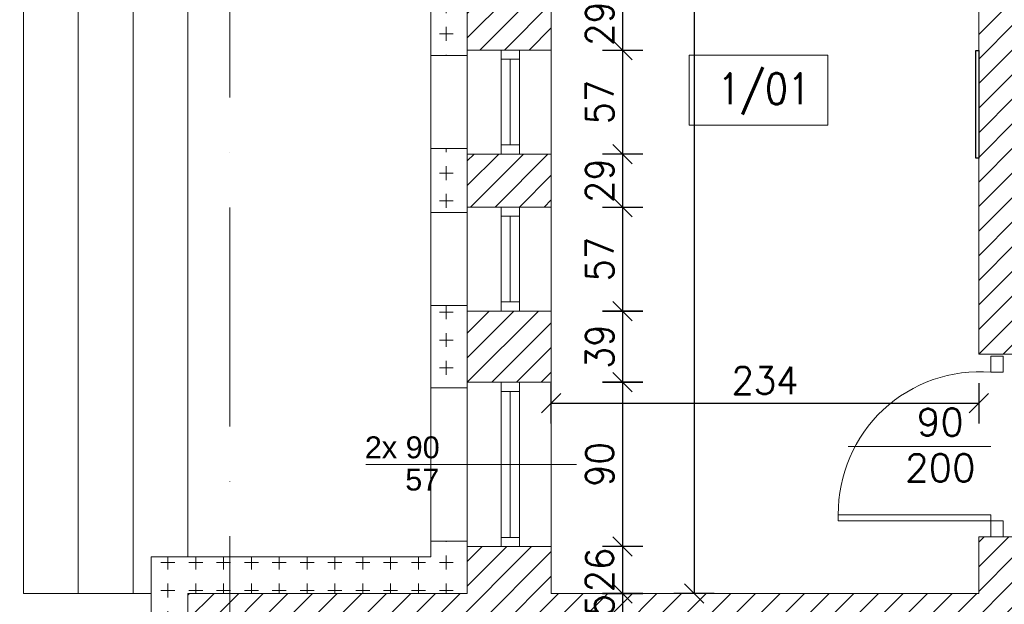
# Model space of a CAD drawing. Header units: millimetres. Extents: x -37273 to 136949, y -1495242345 to -598.
# Tile 4 of 38: x 40746 to 41285, y -21686 to -21365. Entities that reach past the tile are written whole.
import ezdxf

# ---------------------------------------------------------------- set-up
doc = ezdxf.new("R2010")
doc.units = ezdxf.units.MM
doc.linetypes.add('ACAD_ISO10W100', pattern=[18, 12, -3, 0, -3])
for name, color, linetype, lineweight in [('A-DRZ', 3, 'Continuous', 13), ('A-OKN', 3, 'Continuous', 13), ('F-BIL-OP', 103, 'Continuous', 9), ('wymiarowannie', 253, 'Continuous', 5)]:
    doc.layers.add(name, color=color, linetype=linetype, lineweight=lineweight)
doc.layers.add('wym', color=1, linetype='Continuous')
doc.layers.add('ściana', color=7, linetype='Continuous')
doc.styles.add('SIMPLEX', font='simplex', dxfattribs={"width": 0.85})
doc.styles.get("Standard").update_dxf_attribs({"font": 'arial.ttf'})
doc.styles.add('WYM_50', font='simplex.shx', dxfattribs={"width": 0.95})
doc.dimstyles.new('50', dxfattribs={"dimtxt": 15, "dimasz": 0.15, "dimexe": 13, "dimexo": 30, "dimgap": 5, "dimtad": 1, "dimdec": 0, "dimrnd": 0.5, "dimzin": 1, "dimdsep": 46, "dimtxsty": 'WYM_50', "dimblk": 'A', "dimcen": 3, "dimdle": 5, "dimse1": 1, "dimse2": 1, "dimclrd": 256, "dimclre": 256, "dimclrt": 2, "dimaunit": 1, "dimadec": 0, "dimazin": 0, "dimtfac": 0.32, "dimtdec": 0, "dimtix": 1, "dimtmove": 1, "dimatfit": 3, "dimldrblk": 'A', "dimfxl": 1, "dimtvp": 0.08, "dimtolj": 1, "dimtzin": 1, "dimarcsym": 0})
pattern_1 = [(90, (-14158.83, -10.478), (-15.24, 0), [7.62, -7.62]), (180, (-14155.02, -6.668), (0, -15.24), [7.62, -7.62])]

# ---------------------------------------------------------------- blocks, each defined once
blk = doc.blocks.new('A')
at = {"color": 1, "linetype": 'Continuous'}
blk.add_line((0, 73.6), (0, -73.6), dxfattribs=at)
at = {"color": 7, "linetype": 'Continuous'}
blk.add_line((-35.3, -35.3), (35.3, 35.3), dxfattribs=at)
blk = doc.blocks.new('*D2551')
at = {"layer": 'Defpoints', "color": 0, "lineweight": 13, "ltscale": 3}
for p in [(41002.18, -21352.95), (40595.34, -21381.95), (41002.18, -21381.95)]:
    blk.add_point(p, dxfattribs=at)
at = {"layer": 'wym', "lineweight": -2}
for p, q in [((40595.34, -21352.8), (40595.34, -21352.65)), ((40595.34, -21352.95), (40595.34, -21381.95)), ((40595.34, -21382.1), (40595.34, -21382.25))]:
    blk.add_line(p, q, dxfattribs=at)
at = {"layer": 'wym', "lineweight": -2, "ltscale": 3, "xscale": 0.15, "yscale": 0.15, "zscale": 0.15}
for p, rotation in [((40595.34, -21352.95), 270), ((40595.34, -21381.95), 90)]:
    blk.add_blockref('A', p, dxfattribs=dict(at, rotation=rotation))
at = {"layer": 'wym', "color": 2, "ltscale": 3, "insert": (40582.84, -21367.45), "char_height": 15, "attachment_point": 5, "rotation": 90, "style": 'WYM_50'}
blk.add_mtext('\\A1;29', dxfattribs=at)
blk = doc.blocks.new('*D2552')
at = {"layer": 'Defpoints', "color": 0, "lineweight": 13, "ltscale": 3}
for p in [(41002.18, -21381.95), (40595.34, -21438.95), (41002.18, -21438.95)]:
    blk.add_point(p, dxfattribs=at)
at = {"layer": 'wym', "lineweight": -2}
blk.add_line((40595.34, -21382.1), (40595.34, -21438.8), dxfattribs=at)
at = {"layer": 'wym', "lineweight": -2, "ltscale": 3, "xscale": 0.15, "yscale": 0.15, "zscale": 0.15}
for p, rotation in [((40595.34, -21381.95), 90), ((40595.34, -21438.95), 270)]:
    blk.add_blockref('A', p, dxfattribs=dict(at, rotation=rotation))
at = {"layer": 'wym', "color": 2, "ltscale": 3, "insert": (40582.84, -21410.45), "char_height": 15, "attachment_point": 5, "rotation": 90, "style": 'WYM_50'}
blk.add_mtext('\\A1;57', dxfattribs=at)
blk = doc.blocks.new('*D2553')
at = {"layer": 'Defpoints', "color": 0, "lineweight": 13, "ltscale": 3}
for p in [(41002.18, -21438.95), (40595.34, -21467.95), (41002.18, -21467.95)]:
    blk.add_point(p, dxfattribs=at)
at = {"layer": 'wym', "lineweight": -2}
for p, q in [((40595.34, -21438.8), (40595.34, -21438.65)), ((40595.34, -21438.95), (40595.34, -21467.95)), ((40595.34, -21468.1), (40595.34, -21468.25))]:
    blk.add_line(p, q, dxfattribs=at)
at = {"layer": 'wym', "lineweight": -2, "ltscale": 3, "xscale": 0.15, "yscale": 0.15, "zscale": 0.15}
for p, rotation in [((40595.34, -21438.95), 270), ((40595.34, -21467.95), 90)]:
    blk.add_blockref('A', p, dxfattribs=dict(at, rotation=rotation))
at = {"layer": 'wym', "color": 2, "ltscale": 3, "insert": (40582.84, -21453.45), "char_height": 15, "attachment_point": 5, "rotation": 90, "style": 'WYM_50'}
blk.add_mtext('\\A1;29', dxfattribs=at)
blk = doc.blocks.new('*D2554')
at = {"layer": 'Defpoints', "color": 0, "lineweight": 13, "ltscale": 3}
for p in [(41002.18, -21467.95), (40595.34, -21524.95), (41002.18, -21524.95)]:
    blk.add_point(p, dxfattribs=at)
at = {"layer": 'wym', "lineweight": -2}
blk.add_line((40595.34, -21468.1), (40595.34, -21524.8), dxfattribs=at)
at = {"layer": 'wym', "lineweight": -2, "ltscale": 3, "xscale": 0.15, "yscale": 0.15, "zscale": 0.15}
for p, rotation in [((40595.34, -21467.95), 90), ((40595.34, -21524.95), 270)]:
    blk.add_blockref('A', p, dxfattribs=dict(at, rotation=rotation))
at = {"layer": 'wym', "color": 2, "ltscale": 3, "insert": (40582.84, -21496.45), "char_height": 15, "attachment_point": 5, "rotation": 90, "style": 'WYM_50'}
blk.add_mtext('\\A1;57', dxfattribs=at)
blk = doc.blocks.new('*D2555')
at = {"layer": 'Defpoints', "color": 0, "lineweight": 13, "ltscale": 3}
for p in [(41002.18, -21524.95), (40595.34, -21563.95), (41002.18, -21563.95)]:
    blk.add_point(p, dxfattribs=at)
at = {"layer": 'wym', "lineweight": -2}
blk.add_line((40595.34, -21525.1), (40595.34, -21563.8), dxfattribs=at)
at = {"layer": 'wym', "lineweight": -2, "ltscale": 3, "xscale": 0.15, "yscale": 0.15, "zscale": 0.15}
for p, rotation in [((40595.34, -21524.95), 90), ((40595.34, -21563.95), 270)]:
    blk.add_blockref('A', p, dxfattribs=dict(at, rotation=rotation))
at = {"layer": 'wym', "color": 2, "ltscale": 3, "insert": (40582.84, -21544.45), "char_height": 15, "attachment_point": 5, "rotation": 90, "style": 'WYM_50'}
blk.add_mtext('\\A1;39', dxfattribs=at)
blk = doc.blocks.new('*D2556')
at = {"layer": 'Defpoints', "color": 0, "lineweight": 13, "ltscale": 3}
for p in [(41002.18, -21563.95), (40595.34, -21653.95), (41002.18, -21653.95)]:
    blk.add_point(p, dxfattribs=at)
at = {"layer": 'wym', "lineweight": -2}
blk.add_line((40595.34, -21564.1), (40595.34, -21653.8), dxfattribs=at)
at = {"layer": 'wym', "lineweight": -2, "ltscale": 3, "xscale": 0.15, "yscale": 0.15, "zscale": 0.15}
for p, rotation in [((40595.34, -21563.95), 90), ((40595.34, -21653.95), 270)]:
    blk.add_blockref('A', p, dxfattribs=dict(at, rotation=rotation))
at = {"layer": 'wym', "color": 2, "ltscale": 3, "insert": (40582.84, -21608.95), "char_height": 15, "attachment_point": 5, "rotation": 90, "style": 'WYM_50'}
blk.add_mtext('\\A1;90', dxfattribs=at)
blk = doc.blocks.new('*D2557')
at = {"layer": 'Defpoints', "color": 0, "lineweight": 13, "ltscale": 3}
for p in [(40991, -21653.95), (40595.34, -21679.55), (40991, -21679.55)]:
    blk.add_point(p, dxfattribs=at)
at = {"layer": 'wym', "lineweight": -2}
for p, q in [((40595.34, -21653.8), (40595.34, -21653.65)), ((40595.34, -21653.95), (40595.34, -21679.55)), ((40595.34, -21679.7), (40595.34, -21679.85))]:
    blk.add_line(p, q, dxfattribs=at)
at = {"layer": 'wym', "lineweight": -2, "ltscale": 3, "xscale": 0.15, "yscale": 0.15, "zscale": 0.15}
for p, rotation in [((40595.34, -21653.95), 270), ((40595.34, -21679.55), 90)]:
    blk.add_blockref('A', p, dxfattribs=dict(at, rotation=rotation))
at = {"layer": 'wym', "color": 2, "ltscale": 3, "insert": (40582.84, -21666.75), "char_height": 15, "attachment_point": 5, "rotation": 90, "style": 'WYM_50'}
blk.add_mtext('\\A1;26', dxfattribs=at)
blk = doc.blocks.new('*D2559')
at = {"layer": 'Defpoints', "color": 0, "lineweight": 13, "ltscale": 3}
for p in [(40991, -20870.55), (40540.24, -22120.55), (40991, -22120.55)]:
    blk.add_point(p, dxfattribs=at)
at = {"layer": 'wym', "lineweight": -2}
blk.add_line((40540.24, -20870.7), (40540.24, -22120.4), dxfattribs=at)
at = {"layer": 'wym', "lineweight": -2, "ltscale": 3, "xscale": 0.15, "yscale": 0.15, "zscale": 0.15}
for p, rotation in [((40540.24, -20870.55), 90), ((40540.24, -22120.55), 270)]:
    blk.add_blockref('A', p, dxfattribs=dict(at, rotation=rotation))
at = {"layer": 'wym', "color": 2, "ltscale": 3, "insert": (40527.74, -21495.55), "char_height": 15, "attachment_point": 5, "rotation": 90, "style": 'WYM_50'}
blk.add_mtext('\\A1;1250', dxfattribs=at)
blk = doc.blocks.new('*D2558')
at = {"layer": 'Defpoints', "color": 0, "lineweight": 13, "ltscale": 3}
for p in [(40839.6, -21679.55), (40595.34, -22120.55), (40839.6, -22120.55)]:
    blk.add_point(p, dxfattribs=at)
at = {"layer": 'wym', "lineweight": -2}
blk.add_line((40595.34, -21679.7), (40595.34, -22120.4), dxfattribs=at)
at = {"layer": 'wym', "lineweight": -2, "ltscale": 3, "xscale": 0.15, "yscale": 0.15, "zscale": 0.15}
for p, rotation in [((40595.34, -21679.55), 90), ((40595.34, -22120.55), 270)]:
    blk.add_blockref('A', p, dxfattribs=dict(at, rotation=rotation))
at = {"layer": 'wym', "color": 2, "ltscale": 3, "insert": (40582.84, -21900.05), "char_height": 15, "attachment_point": 5, "rotation": 90, "style": 'WYM_50'}
blk.add_mtext('\\A1;441', dxfattribs=at)
blk = doc.blocks.new('*D2600')
at = {"layer": 'Defpoints', "color": 0, "lineweight": 13, "ltscale": 3}
for p in [(41037, -21504.16), (41271, -21504.16), (41271, -21575.39)]:
    blk.add_point(p, dxfattribs=at)
at = {"layer": 'wym', "lineweight": -2}
blk.add_line((41037.15, -21575.39), (41270.85, -21575.39), dxfattribs=at)
at = {"layer": 'wym', "lineweight": -2, "ltscale": 3, "xscale": 0.15, "yscale": 0.15, "zscale": 0.15, "rotation": 180}
blk.add_blockref('A', (41037, -21575.39), dxfattribs=at)
at = {"layer": 'wym', "lineweight": -2, "ltscale": 3, "xscale": 0.15, "yscale": 0.15, "zscale": 0.15}
blk.add_blockref('A', (41271, -21575.39), dxfattribs=at)
at = {"layer": 'wym', "color": 2, "ltscale": 3, "insert": (41154, -21562.89), "char_height": 15, "attachment_point": 5, "style": 'WYM_50'}
blk.add_mtext('\\A1;234', dxfattribs=at)
blk = doc.blocks.new('*D2566')
at = {"layer": 'Defpoints', "color": 0, "lineweight": 13, "ltscale": 3}
for p in [(41029.87, -21352.95), (41029.87, -21381.95), (41075.98, -21381.95)]:
    blk.add_point(p, dxfattribs=at)
at = {"layer": 'wym', "lineweight": -2}
for p, q in [((41075.98, -21352.8), (41075.98, -21352.65)), ((41075.98, -21352.95), (41075.98, -21381.95)), ((41075.98, -21382.1), (41075.98, -21382.25))]:
    blk.add_line(p, q, dxfattribs=at)
at = {"layer": 'wym', "lineweight": -2, "ltscale": 3, "xscale": 0.15, "yscale": 0.15, "zscale": 0.15}
for p, rotation in [((41075.98, -21352.95), 270), ((41075.98, -21381.95), 90)]:
    blk.add_blockref('A', p, dxfattribs=dict(at, rotation=rotation))
at = {"layer": 'wym', "color": 2, "ltscale": 3, "insert": (41063.48, -21367.45), "char_height": 15, "attachment_point": 5, "rotation": 90, "style": 'WYM_50'}
blk.add_mtext('\\A1;29', dxfattribs=at)
blk = doc.blocks.new('*D2567')
at = {"layer": 'Defpoints', "color": 0, "lineweight": 13, "ltscale": 3}
for p in [(41029.87, -21381.95), (41029.87, -21438.95), (41075.98, -21438.95)]:
    blk.add_point(p, dxfattribs=at)
at = {"layer": 'wym', "lineweight": -2}
blk.add_line((41075.98, -21382.1), (41075.98, -21438.8), dxfattribs=at)
at = {"layer": 'wym', "lineweight": -2, "ltscale": 3, "xscale": 0.15, "yscale": 0.15, "zscale": 0.15}
for p, rotation in [((41075.98, -21381.95), 90), ((41075.98, -21438.95), 270)]:
    blk.add_blockref('A', p, dxfattribs=dict(at, rotation=rotation))
at = {"layer": 'wym', "color": 2, "ltscale": 3, "insert": (41063.48, -21410.45), "char_height": 15, "attachment_point": 5, "rotation": 90, "style": 'WYM_50'}
blk.add_mtext('\\A1;57', dxfattribs=at)
blk = doc.blocks.new('*D2568')
at = {"layer": 'Defpoints', "color": 0, "lineweight": 13, "ltscale": 3}
for p in [(41029.87, -21438.95), (41029.87, -21467.95), (41075.98, -21467.95)]:
    blk.add_point(p, dxfattribs=at)
at = {"layer": 'wym', "lineweight": -2}
for p, q in [((41075.98, -21438.8), (41075.98, -21438.65)), ((41075.98, -21438.95), (41075.98, -21467.95)), ((41075.98, -21468.1), (41075.98, -21468.25))]:
    blk.add_line(p, q, dxfattribs=at)
at = {"layer": 'wym', "lineweight": -2, "ltscale": 3, "xscale": 0.15, "yscale": 0.15, "zscale": 0.15}
for p, rotation in [((41075.98, -21438.95), 270), ((41075.98, -21467.95), 90)]:
    blk.add_blockref('A', p, dxfattribs=dict(at, rotation=rotation))
at = {"layer": 'wym', "color": 2, "ltscale": 3, "insert": (41063.48, -21453.45), "char_height": 15, "attachment_point": 5, "rotation": 90, "style": 'WYM_50'}
blk.add_mtext('\\A1;29', dxfattribs=at)
blk = doc.blocks.new('*D2569')
at = {"layer": 'Defpoints', "color": 0, "lineweight": 13, "ltscale": 3}
for p in [(41029.87, -21467.95), (41029.87, -21524.95), (41075.98, -21524.95)]:
    blk.add_point(p, dxfattribs=at)
at = {"layer": 'wym', "lineweight": -2}
blk.add_line((41075.98, -21468.1), (41075.98, -21524.8), dxfattribs=at)
at = {"layer": 'wym', "lineweight": -2, "ltscale": 3, "xscale": 0.15, "yscale": 0.15, "zscale": 0.15}
for p, rotation in [((41075.98, -21467.95), 90), ((41075.98, -21524.95), 270)]:
    blk.add_blockref('A', p, dxfattribs=dict(at, rotation=rotation))
at = {"layer": 'wym', "color": 2, "ltscale": 3, "insert": (41063.48, -21496.45), "char_height": 15, "attachment_point": 5, "rotation": 90, "style": 'WYM_50'}
blk.add_mtext('\\A1;57', dxfattribs=at)
blk = doc.blocks.new('*D2570')
at = {"layer": 'Defpoints', "color": 0, "lineweight": 13, "ltscale": 3}
for p in [(41029.87, -21524.95), (41029.87, -21563.95), (41075.98, -21563.95)]:
    blk.add_point(p, dxfattribs=at)
at = {"layer": 'ściana', "lineweight": -2, "ltscale": 3}
blk.add_line((41075.98, -21525.1), (41075.98, -21563.8), dxfattribs=at)
at = {"layer": 'ściana', "lineweight": -2, "ltscale": 3, "xscale": 0.15, "yscale": 0.15, "zscale": 0.15}
for p, rotation in [((41075.98, -21524.95), 90), ((41075.98, -21563.95), 270)]:
    blk.add_blockref('A', p, dxfattribs=dict(at, rotation=rotation))
at = {"layer": 'ściana', "color": 2, "lineweight": 13, "ltscale": 3, "insert": (41063.48, -21544.45), "char_height": 15, "attachment_point": 5, "rotation": 90, "style": 'WYM_50'}
blk.add_mtext('\\A1;39', dxfattribs=at)
blk = doc.blocks.new('*D2571')
at = {"layer": 'Defpoints', "color": 0, "lineweight": 13, "ltscale": 3}
for p in [(41029.87, -21563.95), (41029.87, -21653.95), (41075.98, -21653.95)]:
    blk.add_point(p, dxfattribs=at)
at = {"layer": 'wym', "lineweight": -2}
blk.add_line((41075.98, -21564.1), (41075.98, -21653.8), dxfattribs=at)
at = {"layer": 'wym', "lineweight": -2, "ltscale": 3, "xscale": 0.15, "yscale": 0.15, "zscale": 0.15}
for p, rotation in [((41075.98, -21563.95), 90), ((41075.98, -21653.95), 270)]:
    blk.add_blockref('A', p, dxfattribs=dict(at, rotation=rotation))
at = {"layer": 'wym', "color": 2, "ltscale": 3, "insert": (41063.48, -21608.95), "char_height": 15, "attachment_point": 5, "rotation": 90, "style": 'WYM_50'}
blk.add_mtext('\\A1;90', dxfattribs=at)
blk = doc.blocks.new('*D2599')
at = {"layer": 'Defpoints', "color": 0, "lineweight": 13, "ltscale": 3}
for p in [(41117.13, -20915.55), (41115.16, -21679.55), (41117.13, -21679.55)]:
    blk.add_point(p, dxfattribs=at)
at = {"layer": 'wym', "lineweight": -2}
blk.add_line((41115.16, -20915.7), (41115.16, -21679.4), dxfattribs=at)
at = {"layer": 'wym', "lineweight": -2, "ltscale": 3, "xscale": 0.15, "yscale": 0.15, "zscale": 0.15}
for p, rotation in [((41115.16, -20915.55), 90), ((41115.16, -21679.55), 270)]:
    blk.add_blockref('A', p, dxfattribs=dict(at, rotation=rotation))
at = {"layer": 'wym', "color": 2, "ltscale": 3, "insert": (41102.66, -21297.55), "char_height": 15, "attachment_point": 5, "rotation": 90, "style": 'WYM_50'}
blk.add_mtext('\\A1;764', dxfattribs=at)
blk = doc.blocks.new('*D2573')
at = {"layer": 'Defpoints', "color": 0, "lineweight": 13, "ltscale": 3}
for p in [(41100.36, -21679.55), (41075.98, -21704.55), (41100.36, -21704.55)]:
    blk.add_point(p, dxfattribs=at)
at = {"layer": 'wym', "lineweight": -2}
for p, q in [((41075.98, -21679.4), (41075.98, -21679.25)), ((41075.98, -21679.55), (41075.98, -21704.55)), ((41075.98, -21704.7), (41075.98, -21704.85))]:
    blk.add_line(p, q, dxfattribs=at)
at = {"layer": 'wym', "lineweight": -2, "ltscale": 3, "xscale": 0.15, "yscale": 0.15, "zscale": 0.15}
for p, rotation in [((41075.98, -21679.55), 270), ((41075.98, -21704.55), 90)]:
    blk.add_blockref('A', p, dxfattribs=dict(at, rotation=rotation))
at = {"layer": 'wym', "color": 2, "ltscale": 3, "insert": (41063.48, -21692.05), "char_height": 15, "attachment_point": 5, "rotation": 90, "style": 'WYM_50'}
blk.add_mtext('\\A1;25', dxfattribs=at)
blk = doc.blocks.new('*D2572')
at = {"layer": 'Defpoints', "color": 0, "lineweight": 13, "ltscale": 3}
for p in [(41049.42, -21653.95), (41049.42, -21679.55), (41075.98, -21679.55)]:
    blk.add_point(p, dxfattribs=at)
at = {"layer": 'wym', "lineweight": -2}
for p, q in [((41075.98, -21653.8), (41075.98, -21653.65)), ((41075.98, -21653.95), (41075.98, -21679.55)), ((41075.98, -21679.7), (41075.98, -21679.85))]:
    blk.add_line(p, q, dxfattribs=at)
at = {"layer": 'wym', "lineweight": -2, "ltscale": 3, "xscale": 0.15, "yscale": 0.15, "zscale": 0.15}
for p, rotation in [((41075.98, -21653.95), 270), ((41075.98, -21679.55), 90)]:
    blk.add_blockref('A', p, dxfattribs=dict(at, rotation=rotation))
at = {"layer": 'wym', "color": 2, "ltscale": 3, "insert": (41063.48, -21666.75), "char_height": 15, "attachment_point": 5, "rotation": 90, "style": 'WYM_50'}
blk.add_mtext('\\A1;26', dxfattribs=at)
blk = doc.blocks.new('DRZWI80')
at = {"layer": 'A-DRZ', "extrusion": (0, 0, -1)}
for points in [[(-63186.49, 25780.28), (-63183.49, 25780.28), (-63183.49, 25856.28)], [(-63186.49, 25856.28), (-63183.49, 25856.28)]]:
    blk.add_lwpolyline(points, dxfattribs=at)
at = {"layer": 'A-DRZ'}
for points in [[(63186.49, 25780.28), (63186.49, 25856.28)], [(63149.49, 25780.28), (63149.49, 25851.36)]]:
    blk.add_lwpolyline(points, dxfattribs=at)
for points in [[(63104.49, 25774.28), (63104.49, 25780.28), (63112.49, 25780.28), (63112.49, 25774.28)], [(63194.49, 25774.28), (63194.49, 25780.28), (63186.49, 25780.28), (63186.49, 25774.28)]]:
    blk.add_lwpolyline(points, close=True, dxfattribs=at)
at = {"layer": 'A-DRZ', "color": 1}
blk.add_arc((63182.77, 25785.79), 70.49, 89.4084, 184.4877, dxfattribs=at)
blk = doc.blocks.new('GFT43')
at = {"layer": 'A-DRZ'}
blk.add_blockref('DRZWI80', (-63194.49, -25774.28), dxfattribs=at)

msp = doc.modelspace()

# ---------------------------------------------------------------- hatches: boundary and pattern name
at = {"layer": 'wymiarowannie', "lineweight": 13, "ltscale": 3}
h = msp.add_hatch(dxfattribs=at)
h.set_pattern_fill('ANSI31', color=5, scale=3)
h.set_pattern_definition([(45, (40990.995, -21563.945), (-6.7352, 6.7352), [])])
h.paths.add_polyline_path([(40991, -21123.95), (40991, -20997.04), (41037, -20997.04), (41037, -21123.95)])
h.paths.add_polyline_path([(40991, -21563.95), (41037, -21563.95), (41037, -21524.95), (40991, -21524.95)])
h.paths.add_polyline_path([(40991, -21381.95), (41037, -21381.95), (41037, -21352.95), (40991, -21352.95)])
h.paths.add_polyline_path([(40991, -21295.95), (41037, -21295.95), (41037, -21266.95), (40991, -21266.95)])
h.paths.add_polyline_path([(40991, -21209.95), (41037, -21209.95), (41037, -21180.95), (40991, -21180.95)])
h.paths.add_polyline_path([(40991, -21467.95), (41037, -21467.95), (41037, -21438.95), (40991, -21438.95)])
h = msp.add_hatch(dxfattribs=at)
h.set_pattern_fill('ANSI31', color=5, scale=3)
h.set_pattern_definition([(45, (41270.995, -21548.551), (-6.73519, 6.73519), [])])
h.paths.add_polyline_path([(41271, -21548.55), (41271, -20997.04), (41291, -20997.04), (41291, -21517.55), (41531, -21517.55), (41531, -21529.55), (41291, -21529.55), (41291, -21548.55)])
h = msp.add_hatch(dxfattribs=at)
h.set_pattern_fill('CROSS', color=1, scale=0.6, angle=45)
h.set_pattern_definition(pattern_1)
h.paths.add_polyline_path([(40971, -21521.95), (40971, -21566.95), (40991, -21566.95), (40991, -21563.95), (40991, -21524.95), (40991, -21521.95)])
h.paths.add_polyline_path([(40971, -21384.95), (40991, -21384.95), (40991, -21381.95), (40991, -21352.95), (40991, -21349.95), (40971, -21349.95)])
h.paths.add_polyline_path([(40971, -21435.95), (40971, -21470.95), (40991, -21470.95), (40991, -21467.95), (40991, -21438.95), (40991, -21435.95)])
h.paths.add_polyline_path([(40971, -21298.95), (40991, -21298.95), (40991, -21295.95), (40991, -21266.95), (40991, -21263.95), (40971, -21263.95)])
h.paths.add_polyline_path([(40971, -21212.95), (40971, -21177.95), (40991, -21177.95), (40991, -21180.95), (40991, -21209.95), (40991, -21212.95)])
h = msp.add_hatch(dxfattribs=at)
h.set_pattern_fill('ANSI31', color=5, scale=3)
h.set_pattern_definition([(45, (40837.995, -22098.051), (-6.73519, 6.73519), [])])
h.paths.add_polyline_path([(42012, -21704.55), (42012, -21702.05), (42346.22, -21702.05), (42346.22, -21704.55), (42200.01, -21704.55), (42200.01, -21768.77), (42175, -21768.77), (42175, -22075.55), (42163, -22075.55), (42163, -21704.55)])
h.paths.add_polyline_path([(41455, -21704.55), (41455, -21702.05), (41719, -21702.05), (41719, -21704.55), (41579, -21704.55), (41579, -22075.55), (41567, -22075.55), (41567, -21704.55)])
h.paths.add_polyline_path([(42463, -21679.55), (42525, -21679.55), (42525, -21659.55), (42537, -21659.55), (42537, -21679.55), (42682, -21679.55), (42682, -21704.55), (42485, -21704.55), (42485, -22075.55), (42463, -22075.55)])
h.paths.add_polyline_path([(40861, -21866.51), (40861, -21702.05), (41355, -21702.05), (41355, -21704.55), (41037, -21704.55), (41037, -21730.55), (40884, -21730.55), (40884, -21866.51)])
h.paths.add_polyline_path([(41819, -21704.55), (41819, -21702.05), (41912, -21702.05), (41912, -21704.55), (41871, -21704.55), (41871, -22075.55), (41885, -22075.55), (41885, -22098.05), (41845, -22098.05), (41845, -22075.55), (41859, -22075.55), (41859, -21704.55)])
h.paths.add_polyline_path([(40861, -21702.05), (40861, -21679.55), (40991, -21679.55), (40991, -21653.95), (41037, -21653.95), (41037, -21679.55), (41271, -21679.55), (41271, -21648.55), (41291, -21648.55), (41291, -21679.55), (41355, -21679.55), (41355, -21702.05)])
h.paths.add_polyline_path([(42012, -21702.05), (42012, -21679.55), (42346.22, -21679.55), (42346.22, -21702.05)])
h.paths.add_polyline_path([(42444, -21915.55), (42444, -21865.55), (42460, -21865.55), (42460, -21704.55), (42446.22, -21704.55), (42446.22, -21679.55), (42463, -21679.55), (42463, -22075.55), (42460, -22075.55), (42460, -21915.55)])
h.paths.add_polyline_path([(41455, -21702.05), (41455, -21679.55), (41719, -21679.55), (41719, -21702.05)])
h.paths.add_polyline_path([(40838, -21702.05), (40861, -21702.05), (40861, -21866.51), (40838, -21866.51)])
h.paths.add_polyline_path([(41819, -21702.05), (41819, -21679.55), (41912, -21679.55), (41912, -21702.05)])
h.paths.add_polyline_path([(40838, -21702.05), (40838, -21679.55), (40861, -21679.55), (40861, -21702.05)])
h.paths.add_polyline_path([(41074.73, -21676.76), (41074.73, -21707.34), (41052.23, -21707.34), (41052.23, -21676.76)], flags=9)
h.paths.add_polyline_path([(41074.73, -21651.8), (41074.73, -21681.69), (41052.23, -21681.69), (41052.23, -21651.8)], flags=9)
h.paths.add_polyline_path([(41866.26, -22030.59), (41837.73, -22030.59), (41837.73, -22008.09), (41866.26, -22008.09)], flags=9)
h.paths.add_polyline_path([(41892.26, -22030.59), (41863.73, -22030.59), (41863.73, -22008.09), (41892.26, -22008.09)], flags=9)
h.paths.add_polyline_path([(41898.28, -21993.25), (41870.42, -21993.25), (41870.42, -21970.75), (41898.28, -21970.75)], flags=9)
h = msp.add_hatch(dxfattribs=at)
h.set_pattern_fill('CROSS', color=1, scale=0.6, angle=45)
h.set_pattern_definition(pattern_1)
h.paths.add_polyline_path([(40861, -21679.55), (40991, -21679.55), (40991, -21653.95), (40991, -21650.95), (40971, -21650.95), (40971, -21659.55), (40861, -21659.55)])
h.paths.add_polyline_path([(40818, -21866.51), (40838, -21866.51), (40838, -21702.05), (40818, -21702.05)])
h.paths.add_polyline_path([(40818, -21702.05), (40818, -21679.55), (40818, -21659.55), (40838, -21659.55), (40861, -21659.55), (40861, -21679.55), (40838, -21679.55), (40838, -21702.05)])

# ---------------------------------------------------------------- linework, layer by layer
at = {"layer": 'A-OKN'}
for p, q in [((40991, -21381.95), (40991, -21438.95)), ((41009.5, -21381.95), (41009.5, -21438.95)), ((41009.5, -21381.95), (41009.5, -21438.95)), ((41019.5, -21381.95), (41019.5, -21438.95)), ((41019.5, -21381.95), (41019.5, -21438.95)), ((41037, -21381.95), (41037, -21438.95)), ((41009.5, -21386.95), (41019.5, -21386.95)), ((41009.5, -21386.95), (41019.5, -21386.95)), ((41014.5, -21433.95), (41014.5, -21386.95)), ((41014.5, -21433.95), (41014.5, -21386.95)), ((41009.5, -21433.95), (41019.5, -21433.95)), ((41009.5, -21433.95), (41019.5, -21433.95)), ((40991, -21467.95), (40991, -21524.95)), ((41009.5, -21467.95), (41009.5, -21524.95)), ((41009.5, -21467.95), (41009.5, -21524.95)), ((41019.5, -21467.95), (41019.5, -21524.95)), ((41019.5, -21467.95), (41019.5, -21524.95)), ((41037, -21467.95), (41037, -21524.95)), ((41009.5, -21472.95), (41019.5, -21472.95)), ((41009.5, -21472.95), (41019.5, -21472.95)), ((41014.5, -21519.95), (41014.5, -21472.95)), ((41014.5, -21519.95), (41014.5, -21472.95)), ((41009.5, -21519.95), (41019.5, -21519.95)), ((41009.5, -21519.95), (41019.5, -21519.95)), ((40991, -21563.95), (40991, -21653.95)), ((41009.5, -21563.95), (41009.5, -21653.95)), ((41009.5, -21563.95), (41009.5, -21653.95)), ((41019.5, -21563.95), (41019.5, -21653.95)), ((41019.5, -21563.95), (41019.5, -21653.95)), ((41037, -21563.95), (41037, -21653.95)), ((41009.5, -21568.95), (41019.5, -21568.95)), ((41009.5, -21568.95), (41019.5, -21568.95)), ((41014.5, -21648.95), (41014.5, -21568.95)), ((41014.5, -21648.95), (41014.5, -21568.95)), ((41009.5, -21648.95), (41019.5, -21648.95)), ((41009.5, -21648.95), (41019.5, -21648.95))]:
    msp.add_line(p, q, dxfattribs=at)
for points in [[(40971, -21435.95), (40971, -21384.95)], [(40971, -21521.95), (40971, -21470.95)], [(40971, -21650.95), (40971, -21566.95)]]:
    msp.add_lwpolyline(points, dxfattribs=at)
at = {"layer": 'F-BIL-OP', "color": 0}
msp.add_lwpolyline([(41112.51, -21384.78), (41188.46, -21384.78), (41188.46, -21423.17), (41112.51, -21423.17)], close=True, dxfattribs=at)
at = {"layer": 'wymiarowannie', "color": 251, "linetype": 'ACAD_ISO10W100', "lineweight": 13, "ltscale": 10}
msp.add_line((40861, -22668.72), (40861, -20612.74), dxfattribs=at)
at = {"layer": 'wymiarowannie', "ltscale": 3}
msp.add_line((41050.72, -21608.95), (40935.4, -21608.95), dxfattribs=at)
at = {"layer": 'wymiarowannie', "color": 252, "lineweight": 13, "ltscale": 3}
msp.add_line((40818, -21679.55), (40748, -21679.55), dxfattribs=at)
for points in [[(40748, -21679.55), (40748, -20870.55), (40991, -20870.55)], [(40778, -21679.55), (40778, -20900.55), (40991, -20900.55)], [(40808, -21679.55), (40808, -20930.55), (40991, -20930.55)], [(40838, -21659.55), (40838, -20960.55), (40991, -20960.55)]]:
    msp.add_lwpolyline(points, dxfattribs=at)
at = {"layer": 'wymiarowannie', "color": 1, "lineweight": 30, "ltscale": 3}
msp.add_lwpolyline([(41271, -21441.23), (41269.44, -21441.23), (41269.44, -21382.23), (41271, -21382.23), (41271, -21441.23)], dxfattribs=at)
at = {"layer": 'ściana', "lineweight": 13, "ltscale": 3}
for p, q in [((41271, -20997.04), (41271, -21548.55)), ((40991, -21352.95), (40991, -21381.95)), ((41037, -21352.95), (41037, -21381.95)), ((41037, -21381.95), (40991, -21381.95)), ((40991, -21438.95), (40991, -21467.95)), ((41037, -21438.95), (40991, -21438.95)), ((41037, -21438.95), (41037, -21467.95)), ((41037, -21467.95), (40991, -21467.95)), ((40991, -21524.95), (40991, -21563.95)), ((41037, -21524.95), (40991, -21524.95)), ((41037, -21524.95), (41037, -21563.95)), ((41291, -21548.55), (41271, -21548.55)), ((41037, -21563.95), (40991, -21563.95)), ((41291, -21648.55), (41271, -21648.55)), ((41271, -21648.55), (41271, -21679.55)), ((40991, -21653.95), (40991, -21679.55)), ((41037, -21653.95), (40991, -21653.95)), ((41037, -21653.95), (41037, -21679.55)), ((40838, -21679.55), (40991, -21679.55)), ((40838, -21679.55), (40838, -21866.51)), ((41037, -21679.55), (41271, -21679.55))]:
    msp.add_line(p, q, dxfattribs=at)
at = {"layer": 'ściana', "color": 1, "lineweight": 13, "ltscale": 3}
for points in [[(40971, -21384.95), (40971, -21349.95)], [(40991, -21384.95), (40971, -21384.95)], [(40971, -21470.95), (40971, -21435.95)], [(40991, -21435.95), (40971, -21435.95)], [(40991, -21470.95), (40971, -21470.95)], [(40971, -21566.95), (40971, -21521.95)], [(40991, -21521.95), (40971, -21521.95)], [(40991, -21566.95), (40971, -21566.95)], [(40818, -21659.55), (40971, -21659.55), (40971, -21650.95)], [(40991, -21650.95), (40971, -21650.95)], [(40818, -21659.55), (40818, -21866.51)]]:
    msp.add_lwpolyline(points, dxfattribs=at)
at = {"layer": 'ściana', "lineweight": 13, "ltscale": 3}
msp.add_lwpolyline([(40838, -21679.55), (40838, -21866.51)], dxfattribs=at)

# ---------------------------------------------------------------- block references
at = {"layer": 'A-DRZ', "xscale": -1.1, "yscale": 1.1, "zscale": 1.1, "rotation": 89.99999999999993}
msp.add_blockref('GFT43', (41284.31, -21648.55), dxfattribs=at)

# ---------------------------------------------------------------- texts
at = {"layer": 'A-DRZ', "insert": (41249.98, -21598.24), "char_height": 15, "attachment_point": 5}
msp.add_mtext('\\pxqc;{\\Fsimplex|c238;90\\P\\pq*;\\Fsimplex|c0;2\\Fsimplex|c238;00}', dxfattribs=at)
at = {"layer": 'F-BIL-OP', "color": 0, "style": 'SIMPLEX', "width": 0.85}
msp.add_text('1/01', height=17, dxfattribs=at).set_placement((41128.1, -21411.64))
at = {"layer": 'wymiarowannie', "color": 1, "lineweight": 13, "ltscale": 3, "insert": (40955.39, -21599.64), "char_height": 12, "attachment_point": 5}
msp.add_mtext('2x 90', dxfattribs=at)
at = {"layer": 'wymiarowannie', "color": 1, "lineweight": 13, "ltscale": 3, "insert": (40966.35, -21617.3), "char_height": 12, "width": 30.7607, "attachment_point": 5}
msp.add_mtext('57', dxfattribs=at)

# ---------------------------------------------------------------- dimensions: what is measured, and where the dimension line sits
at = {"layer": 'wym'}
for base, p1, p2, picture, middle in [((40540.24, -22120.55), (40991, -20870.55), (40991, -22120.55), '*D2559', (40527.74, -21495.55)), ((41115.16, -21679.55), (41117.13, -20915.55), (41117.13, -21679.55), '*D2599', (41102.66, -21297.55)), ((40595.34, -21381.95), (41002.18, -21352.95), (41002.18, -21381.95), '*D2551', (40582.84, -21367.45)), ((41075.98, -21381.95), (41029.87, -21352.95), (41029.87, -21381.95), '*D2566', (41063.48, -21367.45)), ((40595.34, -21438.95), (41002.18, -21381.95), (41002.18, -21438.95), '*D2552', (40582.84, -21410.45)), ((41075.98, -21438.95), (41029.87, -21381.95), (41029.87, -21438.95), '*D2567', (41063.48, -21410.45)), ((40595.34, -21467.95), (41002.18, -21438.95), (41002.18, -21467.95), '*D2553', (40582.84, -21453.45)), ((41075.98, -21467.95), (41029.87, -21438.95), (41029.87, -21467.95), '*D2568', (41063.48, -21453.45)), ((40595.34, -21524.95), (41002.18, -21467.95), (41002.18, -21524.95), '*D2554', (40582.84, -21496.45)), ((41075.98, -21524.95), (41029.87, -21467.95), (41029.87, -21524.95), '*D2569', (41063.48, -21496.45)), ((40595.34, -21563.95), (41002.18, -21524.95), (41002.18, -21563.95), '*D2555', (40582.84, -21544.45)), ((40595.34, -21653.95), (41002.18, -21563.95), (41002.18, -21653.95), '*D2556', (40582.84, -21608.95)), ((41075.98, -21653.95), (41029.87, -21563.95), (41029.87, -21653.95), '*D2571', (41063.48, -21608.95)), ((40595.34, -21679.55), (40991, -21653.95), (40991, -21679.55), '*D2557', (40582.84, -21666.75)), ((41075.98, -21679.55), (41049.42, -21653.95), (41049.42, -21679.55), '*D2572', (41063.48, -21666.75)), ((40595.34, -22120.55), (40839.6, -21679.55), (40839.6, -22120.55), '*D2558', (40582.84, -21900.05)), ((41075.98, -21704.55), (41100.36, -21679.55), (41100.36, -21704.55), '*D2573', (41063.48, -21692.05))]:
    dim = msp.add_linear_dim(base=base, p1=p1, p2=p2, angle=90, dimstyle='50', override={"dimblk": 'A', "dimfxl": 0, "dimarcsym": 1}, dxfattribs=at)
    dim.commit()
    dim.dimension.update_dxf_attribs({"geometry": picture, "text_midpoint": middle})
dim = msp.add_linear_dim(base=(41271, -21575.39), p1=(41037, -21504.16), p2=(41271, -21504.16), dimstyle='50', override={"dimblk": 'A', "dimfxl": 0, "dimarcsym": 1}, dxfattribs=at)
dim.commit()
dim.dimension.update_dxf_attribs({"geometry": '*D2600', "text_midpoint": (41154, -21562.89)})
at = {"layer": 'ściana', "lineweight": 13, "ltscale": 3}
dim = msp.add_linear_dim(base=(41075.98, -21563.95), p1=(41029.87, -21524.95), p2=(41029.87, -21563.95), angle=90, dimstyle='50', override={"dimblk": 'A', "dimfxl": 0, "dimarcsym": 1}, dxfattribs=at)
dim.commit()
dim.dimension.update_dxf_attribs({"geometry": '*D2570', "text_midpoint": (41063.48, -21544.45)})

doc.saveas('drawing.dxf')
